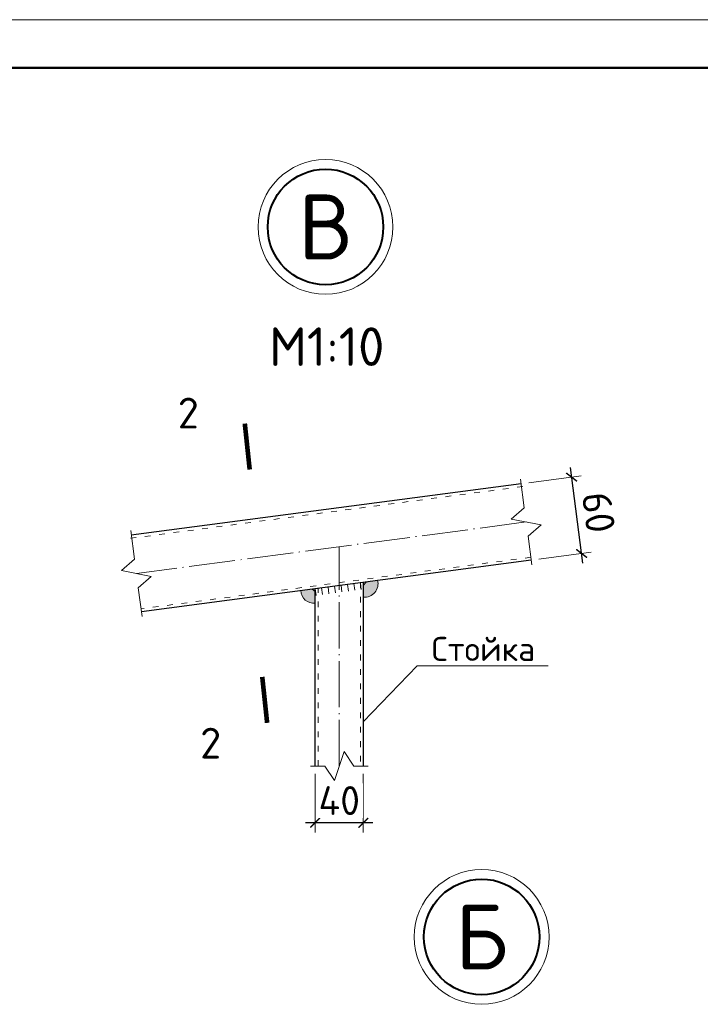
# Model space of a CAD drawing. Header units: millimetres. Extents: x 2842173 to 10151342, y -218675 to 375325.
# Tile 11 of 107: x 2956350 to 2963417, y -139801 to -129575. Entities that reach past the tile are written whole.
import ezdxf
from ezdxf import colors
from ezdxf.entities.mleader import LeaderData, LeaderLine
from ezdxf.enums import TextEntityAlignment as Align
from ezdxf.math import Vec2, Vec3

# ---------------------------------------------------------------- set-up
doc = ezdxf.new("R2010")
doc.units = ezdxf.units.MM
doc.linetypes.add('ACAD_ISO03W100', pattern=[30, 12, -18])
doc.linetypes.add('ACAD_ISO04W100', pattern=[30.5, 24, -3, 0.5, -3])
doc.layers.get('Defpoints').update_dxf_attribs({"color": 255})
doc.layers.add('Выноски', color=7, linetype='Continuous')
doc.layers.add('линия 0.20', color=7, linetype='Continuous', lineweight=20)
doc.styles.add('ICOCPEUR', font='isocpeur.ttf')
doc.styles.add('ГОСТ300', font='isocpeur.ttf')
doc.dimstyles.new('ГОСТ 10', dxfattribs={"dimtxt": 300, "dimasz": 100, "dimexe": 100, "dimexo": 80, "dimgap": 80, "dimtad": 1, "dimdec": 0, "dimlfac": 0.1, "dimtxsty": 'ГОСТ300', "dimblk": 'ARCHTICK', "dimcen": 50, "dimdle": 100, "dimadec": 0, "dimazin": 0, "dimtfac": 1, "dimtdec": 0, "dimtmove": 0, "dimatfit": 3, "dimldrblk": 'ARCHTICK', "dimfxl": 200, "dimtfill": 1, "dimlwe": 9, "dimarcsym": 1})

# ---------------------------------------------------------------- blocks, each defined once
blk = doc.blocks.new('*U20')
at = {"lineweight": 9}
for p, q in [((-20, 292), (400, 292)), ((400, -5), (-20, -5))]:
    blk.add_line(p, q, dxfattribs=at)
at = {"lineweight": 50}
blk.add_line((0, 287), (395, 287), dxfattribs=at)
blk = doc.blocks.new('*U286')
at = {"color": 0, "linetype": 'ByBlock', "lineweight": -2}
for p, q in [((0, 0), (9, -69)), ((67, 9), (76, -61)), ((134, 18), (143, -52)), ((201, 27), (211, -43)), ((269, 35), (278, -34)), ((336, 44), (345, -25)), ((403, 53), (412, -16)), ((470, 62), (479, -7))]:
    blk.add_line(p, q, dxfattribs=at)
blk = doc.blocks.new('_ArchTick')
at = {"color": 0, "linetype": 'ByBlock', "const_width": 0.15}
blk.add_lwpolyline([(-0.5, -0.5), (0.5, 0.5)], dxfattribs=at)
blk = doc.blocks.new('*D405')
at = {"color": 0, "lineweight": -2, "transparency": 16777216}
blk.add_line((2962199, -135218), (2962068, -134227), dxfattribs=at)
at = {"color": 0, "lineweight": 9, "transparency": 16777216}
for p, q in [((2961636, -134385), (2962180, -134313)), ((2961740, -135178), (2962285, -135106))]:
    blk.add_line(p, q, dxfattribs=at)
at = {"layer": 'Defpoints', "color": 0, "linetype": 'ByBlock', "transparency": 16777216}
for p in [(2962081, -134326), (2961556, -134395), (2961661, -135188)]:
    blk.add_point(p, dxfattribs=at)
at = {"color": 0, "linetype": 'ByBlock', "lineweight": -2, "transparency": 16777216, "xscale": 100, "yscale": 100, "zscale": 100}
for p, rotation in [((2962081, -134326), 97.52787065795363), ((2962185, -135119), 277.5278706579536)]:
    blk.add_blockref('_ArchTick', p, dxfattribs=dict(at, rotation=rotation))
at = {"color": 0, "linetype": 'ByBlock', "lineweight": 9, "transparency": 16777216, "insert": (2962361, -134692), "char_height": 300, "attachment_point": 5, "rotation": 277.5279, "style": 'ГОСТ300', "bg_fill": 3, "box_fill_scale": 1.1, "bg_fill_color": 256, "bg_fill_true_color": 13158600, "bg_fill_transparency": 0}
blk.add_mtext('60', dxfattribs=at)
blk = doc.blocks.new('*D406')
at = {"color": 0, "lineweight": 9, "transparency": 16777216}
for p, q in [((2959418, -137406), (2959418, -138015)), ((2959918, -137406), (2959918, -138015))]:
    blk.add_line(p, q, dxfattribs=at)
at = {"color": 0, "lineweight": -2, "transparency": 16777216}
blk.add_line((2960018, -137915), (2959318, -137915), dxfattribs=at)
at = {"layer": 'Defpoints', "color": 0, "linetype": 'ByBlock', "transparency": 16777216}
for p in [(2959418, -137326), (2959918, -137326), (2959418, -137915)]:
    blk.add_point(p, dxfattribs=at)
at = {"color": 0, "linetype": 'ByBlock', "lineweight": -2, "transparency": 16777216, "xscale": 100, "yscale": 100, "zscale": 100, "rotation": 180}
blk.add_blockref('_ArchTick', (2959418, -137915), dxfattribs=at)
at = {"color": 0, "linetype": 'ByBlock', "lineweight": -2, "transparency": 16777216, "xscale": 100, "yscale": 100, "zscale": 100}
blk.add_blockref('_ArchTick', (2959918, -137915), dxfattribs=at)
at = {"color": 0, "linetype": 'ByBlock', "lineweight": 9, "transparency": 16777216, "insert": (2959668, -137685), "char_height": 300, "attachment_point": 5, "style": 'ГОСТ300', "bg_fill": 3, "box_fill_scale": 1.1, "bg_fill_color": 256, "bg_fill_true_color": 13158600, "bg_fill_transparency": 0}
blk.add_mtext('40', dxfattribs=at)
blk = doc.blocks.new('_None')

msp = doc.modelspace()

# ---------------------------------------------------------------- hatches: boundary and pattern name
at = {"linetype": 'ByBlock', "lineweight": 9}
h = msp.add_hatch(color=0, dxfattribs=at)
edge = h.paths.add_edge_path()
edge.add_line((2959388.101, -135488.795), (2959269.135, -135504.516))
edge.add_arc((2959404.285, -135500.332), 135.215, 181.7734993, 275.7543713)
edge.add_line((2959417.843, -135634.865), (2959417.843, -135514.865))
edge.add_line((2959417.843, -135514.865), (2959388.101, -135488.795))
h = msp.add_hatch(color=0, dxfattribs=at)
edge = h.paths.add_edge_path()
edge.add_line((2959917.843, -135452.756), (2959917.843, -135572.756))
edge.add_arc((2959930.939, -135433.695), 139.676, 264.6200159, 375.6368982)
edge.add_line((2960065.445, -135396.046), (2959947.363, -135417.414))
edge.add_line((2959947.363, -135417.414), (2959917.843, -135452.756))

# ---------------------------------------------------------------- linework, layer by layer
at = {"color": 0, "linetype": 'ACAD_ISO03W100', "lineweight": 9, "ltscale": 5}
for p, q in [((2961575.08, -134423.098), (2957497.895, -134961.887)), ((2961657.254, -135158.672), (2957609.614, -135693.557))]:
    msp.add_line(p, q, dxfattribs=at)
at = {"color": 0, "linetype": 'ByBlock', "lineweight": 30}
for p, q in [((2961556.377, -134395.308), (2957508.737, -134930.193)), ((2961661.184, -135188.413), (2957613.544, -135723.298))]:
    msp.add_line(p, q, dxfattribs=at)
at = {"color": 252, "linetype": 'ACAD_ISO04W100', "lineweight": 5, "ltscale": 20}
for p, q in [((2961608.78, -134791.861), (2957561.141, -135326.746)), ((2959667.843, -137326.217), (2959667.843, -135048.351))]:
    msp.add_line(p, q, dxfattribs=at)
at = {"color": 0, "linetype": 'ByBlock', "lineweight": 9}
for points, format in [([(2958738.073, -134247.021, 48, 48, 0), (2958687.357, -133769.708, 48, 48, 0), (2958704.262, -133928.812, 0, 64, 0), (2958386.054, -133962.623, 0, 0, 0), (2957908.74, -134013.338, 0, 0, 0)], "xyseb"), ([(2959388.101, -135488.795), (2959269.135, -135504.516, 0.434713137), (2959417.843, -135634.865), (2959417.843, -135514.865), (2959388.101, -135488.795)], "xyb"), ([(2959917.843, -135452.756), (2959917.843, -135572.756, 0.526219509), (2960065.445, -135396.046), (2959947.363, -135417.414), (2959917.843, -135452.756)], "xyb"), ([(2958868.587, -136400.92, 48, 48, 0), (2958919.302, -136878.233, 48, 48, 0), (2958902.397, -136719.129, 0, 64, 0), (2958584.188, -136752.939, 0, 0, 0), (2958106.875, -136803.655, 0, 0, 0)], "xyseb")]:
    msp.add_lwpolyline(points, format=format, dxfattribs=at)
for points in [[(2961549.827, -134345.739), (2961589.129, -134643.154), (2961453.523, -134761.943), (2961764.038, -134821.779), (2961628.432, -134940.568), (2961667.734, -135237.982)], [(2957502.187, -134880.624), (2957541.49, -135178.039), (2957405.883, -135296.828), (2957716.398, -135356.664), (2957580.792, -135475.453), (2957620.095, -135772.867)], [(2959367.843, -137326.217), (2959517.843, -137326.217), (2959617.843, -137476.217), (2959717.843, -137176.217), (2959817.843, -137326.217), (2959967.843, -137326.217)]]:
    msp.add_lwpolyline(points, dxfattribs=at)
at = {"color": 0, "linetype": 'ByBlock', "lineweight": 30}
for points in [[(2959417.843, -137326.217), (2959417.843, -135484.865)], [(2959917.843, -135418.791), (2959917.843, -137326.217)]]:
    msp.add_lwpolyline(points, dxfattribs=at)
at = {"color": 0, "linetype": 'ACAD_ISO03W100', "lineweight": 9, "ltscale": 5}
for points in [[(2959447.843, -137326.217), (2959447.843, -135484.865)], [(2959887.843, -135418.791), (2959887.843, -137326.217)]]:
    msp.add_lwpolyline(points, dxfattribs=at)
at = {"layer": 'линия 0.20', "ltscale": 100}
for centre in [(2959525.3, -131727.456), (2961147.193, -139100.935)]:
    msp.add_circle(centre, 700, dxfattribs=at)
at = {"layer": 'линия 0.20', "lineweight": 40, "ltscale": 100}
for centre in [(2959525.3, -131727.456), (2961147.193, -139100.935)]:
    msp.add_circle(centre, 600, dxfattribs=at)

# ---------------------------------------------------------------- block references
at = {"color": 0, "ltscale": 30, "xscale": 100, "yscale": 100, "zscale": 100}
for p in [(2930484.712, -129075.181), (2930484.712, -158775.181)]:
    msp.add_blockref('*U20', p, dxfattribs=at)
at = {"color": 0, "linetype": 'ByBlock', "lineweight": 9}
msp.add_blockref('*U286', (2959417.843, -135484.865), dxfattribs=at)

# ---------------------------------------------------------------- texts
at = {"color": 0, "linetype": 'ByBlock', "lineweight": 5, "style": 'ГОСТ300'}
for s, p in [('В', (2959525.3, -131727.456)), ('Б', (2961147.193, -139100.935))]:
    msp.add_text(s, height=675, dxfattribs=at).set_placement(p, align=Align.MIDDLE_CENTER)
at = {"color": 0, "linetype": 'ByBlock', "lineweight": 9, "style": 'ГОСТ300'}
msp.add_text('2', height=320, dxfattribs=at).set_placement((2958210.044, -133820.423), align=Align.RIGHT)
msp.add_text('2', height=320, dxfattribs=at).set_placement((2958441.989, -136928.949), align=Align.TOP_RIGHT)
at = {"color": 0, "linetype": 'ByBlock', "lineweight": 9, "insert": (2959538.044, -132970.666), "char_height": 400, "width": 1827.00914, "attachment_point": 5, "style": 'ГОСТ300'}
msp.add_mtext('М1:10', dxfattribs=at)

# ---------------------------------------------------------------- leaders
at = {"layer": 'Выноски', "color": 147, "linetype": 'ByBlock', "lineweight": 9}
ml = msp.add_multileader_mtext('Standard', dxfattribs=at)
ml.set_content('Стойка', color=147, style='ICOCPEUR')
ml.set_leader_properties(color=256, lineweight=15)
ml.set_arrow_properties(name='NONE')
ml.build(insert=Vec2(0, 0))
ml.multileader.update_dxf_attribs({"text_left_attachment_type": 6, "text_right_attachment_type": 6, "dogleg_length": 50, "arrow_head_size": 100})
ctx = ml.context
ctx.base_point, ctx.char_height, ctx.arrow_head_size, ctx.landing_gap_size, ctx.plane_origin = Vec3(2960527.607, -136285.167), 250, 100, 100, Vec3(2957602.007, -136420.145)
ctx.left_attachment, ctx.right_attachment, ctx.text_align_type = 6, 6, 1
notes = []
notes.append((ctx, [(0, (1, 1, 0), (2960477.607, -136285.167), (1, 0), 50, [(0, [(2959917.843, -136868.558)], 0, [])])]))
ctx.mtext.insert, ctx.mtext.alignment, ctx.mtext.flow_direction = Vec3(2961165.107, -135985.167), 2, 5
for ctx, leaders in notes:
    for number, flags, end, landing, length, lines in leaders:
        leader = LeaderData()
        leader.index, (leader.has_last_leader_line, leader.has_dogleg_vector, leader.attachment_direction) = number, flags
        leader.last_leader_point, leader.dogleg_vector, leader.dogleg_length = Vec3(end), Vec3(landing), length
        for number, points, colour, breaks in lines:
            line = LeaderLine()
            line.index, line.vertices, line.color, line.breaks = number, Vec3.list(points), colors.encode_raw_color(colour), breaks
            leader.lines.append(line)
        ctx.leaders.append(leader)

# ---------------------------------------------------------------- next in the draw order: dimensions: what is measured, and where the dimension line sits
at = {"color": 0, "linetype": 'ByBlock', "lineweight": 9}
dim = msp.add_aligned_dim(p1=(2961661.184, -135188.413), p2=(2961556.377, -134395.308), distance=-528.79, text='60', dimstyle='ГОСТ 10', dxfattribs=at)
dim.commit()
dim.dimension.update_dxf_attribs({"geometry": '*D405', "text_midpoint": (2962361.031, -134692.453)})
dim = msp.add_linear_dim(base=(2959417.843, -137914.67), p1=(2959917.843, -137326.217), p2=(2959417.843, -137326.217), angle=180, text='40', dimstyle='ГОСТ 10', dxfattribs=at)
dim.commit()
dim.dimension.update_dxf_attribs({"geometry": '*D406', "text_midpoint": (2959667.843, -137914.67), "dimtype": 161})

doc.saveas('drawing.dxf')
